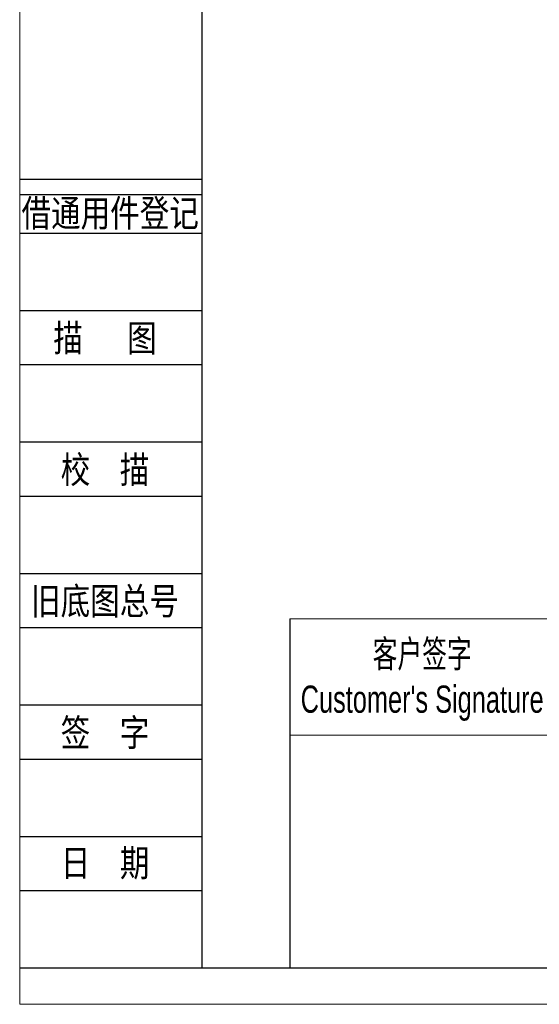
# Model space of a CAD drawing. Header units: millimetres. Extents: x 5914 to 7024, y -583 to 202.
# Tile 1 of 7: x 5914 to 6103, y -583 to -226. Entities that reach past the tile are written whole.
import ezdxf
from ezdxf.enums import TextEntityAlignment as Align

# ---------------------------------------------------------------- set-up
doc = ezdxf.new("R2010")
doc.units = ezdxf.units.MM
for name, color, linetype in [('2细线层', 4, 'Continuous'), ('6文字层', 3, 'Continuous'), ('7标注层', 4, 'Continuous')]:
    doc.layers.add(name, color=color, linetype=linetype)
doc.layers.add('图框_外框线', color=7, linetype='Continuous', lineweight=18)
doc.styles.add('宋体', font='txt', dxfattribs={"width": 0.8})
doc.styles.add('标准', font='arial.ttf', dxfattribs={"width": 0.667})

msp = doc.modelspace()

# ---------------------------------------------------------------- linework, layer by layer
at = {"layer": '2细线层'}
for p, q in [((5914.19, -283.52), (5979.98, -283.52)), ((5914.19, -289.14), (5979.98, -289.14)), ((5914.19, -303.19), (5979.98, -303.19)), ((5914.19, -331.29), (5979.98, -331.29)), ((5914.19, -350.96), (5979.98, -350.96)), ((5914.19, -379.06), (5979.98, -379.06)), ((5914.19, -398.73), (5979.98, -398.73)), ((5914.19, -426.83), (5979.98, -426.83)), ((5914.19, -446.51), (5979.98, -446.51)), ((5914.19, -474.61), (5979.98, -474.61)), ((5914.19, -494.28), (5979.98, -494.28)), ((5914.19, -522.38), (5979.98, -522.38)), ((5914.19, -542.05), (5979.98, -542.05)), ((5914.19, -570.15), (5979.98, -570.15))]:
    msp.add_line(p, q, dxfattribs=at)
at = {"layer": '7标注层', "color": 0}
msp.add_line((6011.97, -443.26), (6011.97, -570.15), dxfattribs=at)
at = {"layer": '图框_外框线'}
for p, q in [((6011.97, -443.26), (7010.99, -443.26)), ((6011.97, -485.6), (7010.99, -485.6))]:
    msp.add_line(p, q, dxfattribs=at)
at = {"layer": '图框_外框线', "color": 3}
msp.add_lwpolyline([(5913.89, -583.37), (7024.21, -583.37), (7024.21, 201.79), (5913.89, 201.79)], close=True, dxfattribs=at)
at = {"layer": '图框_外框线', "color": 3, "lineweight": 25}
msp.add_lwpolyline([(5979.98, -570.15), (7010.99, -570.15), (7010.99, 188.57), (5979.98, 188.57)], close=True, dxfattribs=at)

# ---------------------------------------------------------------- texts
at = {"layer": '6文字层', "color": 3, "style": '宋体', "width": 0.8}
for s, p in [('借通用件登记', (5946.73, -295.79)), ('描   图', (5944.85, -341.13)), ('校  描', (5944.85, -388.9)), ('旧底图总号', (5944.85, -436.67)), ('签  字', (5944.85, -484.44)), ('日  期', (5944.87, -531.93))]:
    msp.add_text(s, height=9.835, dxfattribs=at).set_placement(p, align=Align.MIDDLE)
at = {"layer": '图框_外框线', "color": 1, "insert": (6060, -451.09), "char_height": 9.8804, "width": 122.9137, "attachment_point": 2, "style": '标准'}
msp.add_mtext("客户签字\\PCustomer's Signature", dxfattribs=at)

doc.saveas('drawing.dxf')
